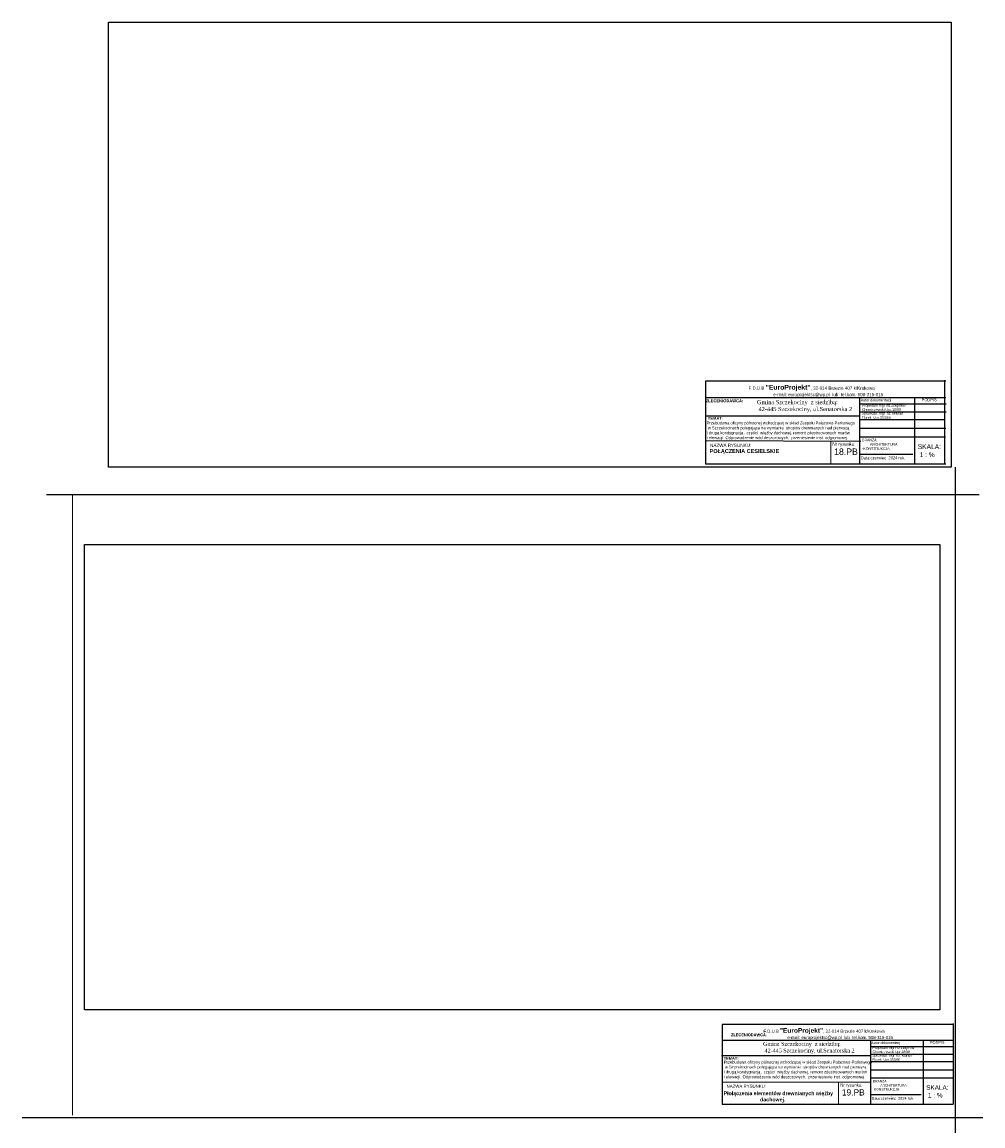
# Model space of a CAD drawing. Header units: millimetres. Extents: x 5545 to 136433, y -146986 to -36607.
# Tile 24 of 159: x 45059 to 48318, y -60665 to -56923. Entities that reach past the tile are written whole.
import ezdxf

# ---------------------------------------------------------------- set-up
doc = ezdxf.new("R2010")
doc.units = ezdxf.units.MM
doc.header["$LTSCALE"] = 8
doc.linetypes.add('2', pattern=[0.25, 0.15, -0.1])
doc.layers.add('Arc_opisy', color=18, linetype='Continuous')
doc.layers.add('WYMIARY', color=9, linetype='Continuous')
doc.layers.add('cienk.', color=161, linetype='Continuous', lineweight=15)
doc.layers.add('Standard', color=7, linetype='Continuous', lineweight=25)
picture_1 = doc.add_image_def('image16.tif', size_in_pixel=(3507, 6643))
picture_2 = doc.add_image_def('image17.jpg', size_in_pixel=(5731, 3117))

# ---------------------------------------------------------------- blocks, each defined once
blk = doc.blocks.new('G$C8791D743')
at = {"layer": 'WYMIARY', "color": 250, "insert": (0, 63.5), "char_height": 10, "width": 667.873, "attachment_point": 1}
blk.add_mtext('Przebudowa oficyny północnej wchodzącej w skład Zespołu Pałacowo-Parkowego\\P w Szczekocinach polegająca na wymianie  stropów drewnianych nad pierwszą \\Pi drugą kondygnacją , części  więźby dachowej, remont zdestruowanych murów \\Pi elewacji. Odprowadzenie wód deszczowych,  przeniesienie inst. odgromowej.', dxfattribs=at)
blk = doc.blocks.new('G$C9D454738')
at = {"layer": 'Arc_opisy', "linetype": '2', "lineweight": 25, "ltscale": 0.1}
blk.add_blockref('G$C8791D743', (0, 0), dxfattribs=at)
blk = doc.blocks.new('G$CFE15A647')
at = {"layer": 'Arc_opisy', "linetype": '2', "lineweight": 25, "ltscale": 0.1}
blk.add_blockref('G$C8791D743', (0, 0), dxfattribs=at)

msp = doc.modelspace()

# ---------------------------------------------------------------- linework, layer by layer
at = {"color": 250, "lineweight": 25, "ltscale": 50}
for p, q in [((47899.698, -58244.402), (48193.414, -58244.402)), ((47899.698, -58270.063), (48189, -58270.063)), ((47935.923, -60421.519), (48218.342, -60421.519)), ((47935.923, -60446.193), (48214.098, -60446.193))]:
    msp.add_line(p, q, dxfattribs=at)
at = {"layer": 'Arc_opisy', "color": 250, "lineweight": 20, "ltscale": 0.5}
for p, q in [((47801.393, -58342.775), (47801.393, -58421.17)), ((47827.995, -60516.109), (47827.995, -60591.489))]:
    msp.add_line(p, q, dxfattribs=at)
at = {"layer": 'Arc_opisy', "color": 1, "lineweight": 20, "ltscale": 0.5}
msp.add_line((45229.543, -60628.316), (45229.543, -58524.025), dxfattribs=at)
at = {"layer": 'Arc_opisy', "color": 1, "lineweight": 25, "ltscale": 0.1}
msp.add_line((48317.664, -60637.437), (45058.753, -60637.437), dxfattribs=at)
at = {"layer": 'Standard', "color": 1, "lineweight": 25, "ltscale": 2}
for p, q in [((48223.97, -58431.172), (48223.97, -60866.142)), ((45142.125, -58524.025), (48305.213, -58524.025))]:
    msp.add_line(p, q, dxfattribs=at)
at = {"layer": 'WYMIARY', "color": 250}
for p, q in [((47376.453, -58140.425), (47376.453, -58421.538)), ((48191.293, -58140.425), (47376.453, -58140.425)), ((48187.435, -58136.78), (48187.435, -58421.219)), ((47375.515, -58195.373), (48191.581, -58195.373)), ((47899.378, -58195.373), (47899.378, -58421.219)), ((47899.378, -58217.996), (47899.378, -58421.219)), ((47900.08, -58216.976), (48192.716, -58217.137)), ((48086.046, -58195.373), (48086.046, -58421.219)), ((47376.504, -58258.218), (47900.687, -58258.218)), ((47899.698, -58299.381), (48191.581, -58299.381)), ((47899.158, -58328.495), (48191.041, -58328.495)), ((47377.716, -58341.86), (47903.034, -58343.417)), ((47899.698, -58387.301), (48079.357, -58387.301)), ((48191.293, -58421.538), (47376.453, -58421.538)), ((47432.802, -60321.542), (47432.802, -60591.842)), ((48216.302, -60321.542), (47432.802, -60321.542)), ((48216.58, -60318.037), (48216.58, -60591.536)), ((47431.9, -60374.376), (48216.58, -60374.376)), ((47935.923, -60374.376), (47935.923, -60591.536)), ((47935.923, -60396.129), (47935.923, -60591.536)), ((47936.29, -60395.149), (48217.671, -60395.303)), ((48115.103, -60374.376), (48115.103, -60591.536)), ((47431.303, -60426.205), (47935.325, -60426.205)), ((47935.403, -60502.378), (48216.06, -60502.378)), ((47935.923, -60474.384), (48216.58, -60474.384)), ((47434.017, -60515.229), (47939.131, -60516.726)), ((47935.923, -60558.922), (48108.671, -60558.922)), ((48216.302, -60591.842), (47432.802, -60591.842))]:
    msp.add_line(p, q, dxfattribs=at)

# ---------------------------------------------------------------- block references
at = {"layer": 'Arc_opisy', "linetype": '2', "lineweight": 25, "ltscale": 0.1}
for name, p in [('G$CFE15A647', (47380.975, -58340.287)), ('G$C9D454738', (47438.856, -60507.035))]:
    msp.add_blockref(name, p, dxfattribs=at)

# ---------------------------------------------------------------- texts
at = {"layer": 'cienk.', "color": 250, "attachment_point": 1}
for s, insert, char_height, width in [('{\\fArial|b0|i0|c238|p34;PODPIS}', (48110.101, -58198.515), 9.635, 161.44248), ('{\\fArial|b1|i0|c238|p34;POŁĄCZENIA CESIELSKIE\\P\\pxt47;\\P}', (47390.86, -58370.561), 13.26, 719.98613), ('SKALA:  \\P 1 : %', (48096.655, -58354.008), 16.2832, 272.83779), ('{\\fArial|b0|i0|c238|p34;PODPIS}', (48138.233, -60377.397), 9.26443, 155.23315), ('{\\fArial|b1|i0|c238|p34;Płołączenia elementów drewnianych więźby\\P                         dachowej.\\P\\pxt47;\\P}', (47438.148, -60547.968), 12.75, 692.29435), ('SKALA:  \\P 1 : %', (48125.305, -60526.91), 15.6569, 262.34402)]:
    msp.add_mtext(s, dxfattribs=dict(at, insert=insert, char_height=char_height, width=width))
at = {"layer": 'WYMIARY', "color": 250, "lineweight": 5}
for s, height, p in [('18.PB', 22.0685, (47813.061, -58390.339)), ('19.PB', 21.2197, (47839.214, -60561.844))]:
    msp.add_text(s, height=height, dxfattribs=at).set_placement(p)
at = {"layer": 'WYMIARY', "color": 250, "attachment_point": 1}
for insert, char_height in [((47522.524, -58152.676), 10.99113), ((47573.255, -60333.321), 10.568394)]:
    msp.add_mtext('F.D.U.B {\\fArial|b1|i0|c238|p34;\\H1.5x;"EuroProjekt"\\fArial|b0|i0|c238|p34;\\H0.6667x;, 32-014 Brzezie 407 k/Krakowa    \\P}                    e-mail: europrojektsc@wp.pl  lub  tel.kom. 508-315-015', dxfattribs=dict(at, insert=insert, char_height=char_height))
for s, insert, char_height, width in [('{\\fArial|b1|i0|c238|p34;ZLECENIODAWCA:\\fArial|b0|i0|c238|p34; }', (47377.505, -58201.768), 9.89202, 727.67875), ('{\\fTimes New Roman|b0|i0|c238|p18;\\H2.132764x;Gmina Szczekociny  z siedzibą:\\P 42-445 Szczekociny, ul.Senatorska 2\\H1.111111x;\\P\\fTimes New Roman|b1|i0|c238|p18;\\H0.382118x;\\C1;\\P\\H0.8125x;\\C250;\\P}.', (47551.233, -58204.173), 6.58301, 369.19993), ('{\\fArial|b0|i0|c238|p34;\\C5;Autor dokumentacji\\C250;       \\P}', (47903.247, -58199.774), 8.65551, 145.03034), ('Projektant mgr inż.Zbiginew Chomiczewski Upr.18/88', (47907.347, -58217.687), 8.65551, 184.10143), ('{\\fArial|b1|i0|c238|p34;TEMAT:} ', (47384.562, -58261.183), 9.89202, 527.57424), ('Sprawdził: mgr inż. Marian\\PFlorek  Upr.353/66', (47906.335, -58244.777), 8.65551, 184.10143), ('BRANŻA:   \\P        ARCHITEKTURA -KONSTRUKCJA              ', (47908.168, -58335.528), 8.65551, 145.03034), ('{\\fArial|b0|i0|c238|p34;NAZWA RYSUNKU:    \\P                                 }', (47392.482, -58352.204), 10.99113, 407.77092), ('{\\fArial|b0|i0|c238|p34;Nr rysunku:}', (47807.143, -58347.871), 10.99113, 122.08586), ('Data:czerwiec  2024 rok.', (47903.779, -58395.304), 9.89202, 184.10143), ('{\\fArial|b1|i0|c238|p34;ZLECENIODAWCA:\\fArial|b0|i0|c238|p34; }', (47463.265, -60351.509), 9.51155, 699.69111), ('{\\fTimes New Roman|b0|i0|c238|p18;\\H2.132764x;Gmina Szczekociny  z siedzibą:\\P 42-445 Szczekociny, ul.Senatorska 2\\H1.111111x;\\P\\fTimes New Roman|b1|i0|c238|p18;\\H0.382118x;\\C1;\\P\\H0.8125x;\\C250;\\P}.', (47571.851, -60380.084), 6.32981, 354.99993), ('{\\fArial|b0|i0|c238|p34;\\C5;Autor dokumentacji\\C250;       \\P}', (47939.335, -60378.608), 8.32261, 139.45225), ('Projektant mgr inż.Zbiginew Chomiczewski Upr.18/88', (47943.278, -60395.831), 8.32261, 177.0206), ('{\\fArial|b1|i0|c238|p34;TEMAT:} ', (47438.611, -60431.253), 9.51155, 507.28292), ('Sprawdził: mgr inż. Marian\\PFlorek  Upr.353/86', (47942.304, -60421.88), 8.32261, 177.0206), ('BRANŻA:   \\P        ARCHITEKTURA -KONSTRUKCJA              ', (47944.067, -60509.14), 8.32261, 139.45225), ('{\\fArial|b0|i0|c238|p34;NAZWA RYSUNKU:    \\P                                 }', (47448.215, -60525.175), 10.56839, 392.08742), ('{\\fArial|b0|i0|c238|p34;Nr rysunku:}', (47833.523, -60521.009), 10.56839, 117.39025), ('Data:czerwiec  2024 rok.', (47939.847, -60566.617), 9.51155, 177.0206)]:
    msp.add_mtext(s, dxfattribs=dict(at, insert=insert, char_height=char_height, width=width))

# ---------------------------------------------------------------- pictures from other files: only their frames are drawn
at = {"layer": 'Arc_opisy', "linetype": '2', "lineweight": 25, "ltscale": 0.1}
image = msp.add_image(picture_1, insert=(48210.462, -58431.982), size_in_units=(1509.141, 2858.633), rotation=90, dxfattribs=at)
image.dxf.flags = 7
image = msp.add_image(picture_2, insert=(45270.731, -60271.119), size_in_units=(2900.528, 1577.551), dxfattribs=at)
image.dxf.flags = 7

doc.saveas('drawing.dxf')
